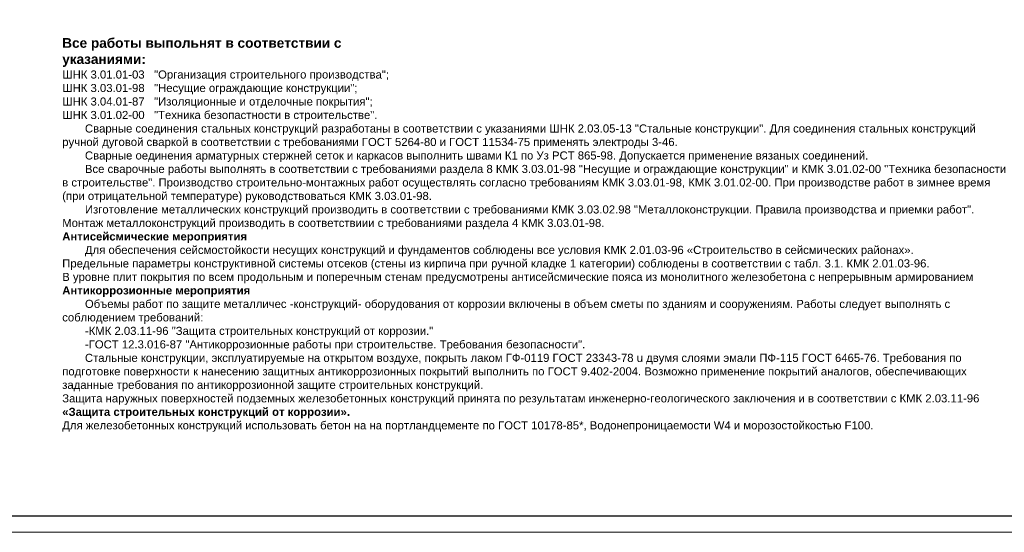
# Model space of a CAD drawing. Header units: millimetres. Extents: x -33345 to 4712671, y -3392 to 121473.
# Tile 20 of 256: x 252475 to 282859, y 44501 to 60335. Entities that reach past the tile are written whole.
import ezdxf

# ---------------------------------------------------------------- set-up
doc = ezdxf.new("R2010")
doc.units = ezdxf.units.MM
doc.layers.add('Lina', color=7, linetype='Continuous', lineweight=20)
doc.styles.add('3077', font='arial.ttf')

# ---------------------------------------------------------------- blocks, each defined once
blk = doc.blocks.new('awe4tD')
at = {"layer": 'Lina', "ltscale": 10}
blk.add_lwpolyline([(-44239015, 22734378), (-44314815, 22734378), (-44314815, 22776378), (-44239015, 22776378)], close=True, dxfattribs=at)
at = {"layer": 'Lina', "lineweight": 30, "ltscale": 10}
blk.add_lwpolyline([(-44239515, 22734878), (-44312815, 22734878), (-44312815, 22775878), (-44239515, 22775878)], close=True, dxfattribs=at)

msp = doc.modelspace()

# ---------------------------------------------------------------- block references
msp.add_blockref('awe4tD', (44564503.28, -22689876.566))

# ---------------------------------------------------------------- texts
at = {"color": 177, "true_color": 0x293189, "insert": (253787.731, 59766.743), "char_height": 350, "width": 29042.1861, "attachment_point": 1, "style": '3077'}
msp.add_mtext('{\\fArial|b1|i0|c204|p34;\\H0.85714x;Все работы выпольнят в соответствии с \\Pуказаниями:\\fArial|b0|i0|c204|p34;\\P\\H0.83334x;ШНК 3.01.01-03   "Организация строительного производства";\\PШНК 3.03.01-98   "Несущие ограждающие конструкции";\\PШНК 3.04.01-87   "Изоляционные и отделочные покрытия";\\PШНК 3.01.02-00   "Техника безопастности в строительстве".\\P\\pxi2,t1;Сварные соединения стальных конструкций разработаны в соответствии с указаниями ШНК 2.03.05-13 "Стальные конструкции". Для соединения стальных конструкций ручной дуговой сваркой в соответствии с требованиями ГОСТ 5264-80 и ГОСТ 11534-75 применять электроды 3-46.\\P\\ptz;Сварные оединения арматурных стержней сеток и каркасов выполнить швами К1 по Уз РСТ 865-98. Допускается применение вязаных соединений.\\PВсе сварочные работы выполнять в соответствии с требованиями раздела 8 КМК 3.03.01-98 "Несущие и ограждающие конструкции" и КМК 3.01.02-00 "Техника безопасности в строительстве". Производство строительно-монтажных работ осуществлять согласно требованиям КМК 3.03.01-98, КМК 3.01.02-00. При производстве работ в зимнее время (при отрицательной температуре) руководствоваться КМК 3.03.01-98.\\PИзготовление металлических конструкций производить в соответствии с требованиями КМК 3.03.02.98 "Металлоконструкции. Правила производства и приемки работ". Монтаж металлоконструкций производить в соответствиии с требованиями раздела 4 КМК 3.03.01-98.\\P\\pi0;\\fArial|b1|i0|c204|p34;Антисейсмические мероприятия\\fArial|b0|i0|c204|p34;\\P\\pi2;Для обеспечения сейсмостойкости несущих конструкций и фундаментов соблюдены все условия КМК 2.01.03-96 «Строительство в сейсмических районах».\\P\\pi0;Предельные параметры конструктивной системы отсеков (стены из кирпича при ручной кладке 1 категории) соблюдены в соответствии с табл. 3.1. КМК 2.01.03-96.\\PВ уровне плит покрытия по всем продольным и поперечным стенам предусмотрены антисейсмические пояса из монолитного железобетона с непрерывным армированием\\fArial|b1|i0|c204|p34;\\PАнтикоррозионные мероприятия\\fArial|b0|i0|c204|p34;\\P\\pi2;Объемы работ по защите металличес -конструкций- оборудования от коррозии включены в объем сметы по зданиям и сооружениям. Работы следует выполнять с соблюдением требований: \\P-КМК 2.03.11-96 "Защита строительных конструкций от коррозии." \\P-ГОСТ 12.3.016-87 "Антикоррозионные работы при строительстве. Требования безопасности". \\PСтальные конструкции, эксплуатируемые на открытом воздухе, покрыть лаком ГФ-0119 ГОСТ 23343-78 u двумя слоями эмали ПФ-115 ГОСТ 6465-76. Требования по подготовке поверхности к нанесению защитных антикоррозионных покрытий выполнить по ГОСТ 9.402-2004. Возможно применение покрытий аналогов, обеспечивающих заданные требования по антикоррозионной защите строительных конструкций.\\P\\pi0;Защита наружных поверхностей подземных железобетонных конструкций принята по результатам инженерно-геологического заключения и в соответствии с КМК 2.03.11-96\\P\\fArial|b1|i0|c204|p34;«Защита строительных конструкций от коррозии».\\fArial|b0|i0|c204|p34;\\PДля железобетонных конструкций использовать бетон на на портландцементе по ГОСТ 10178-85*, Водонепроницаемости W4 и морозостойкостью F100.}', dxfattribs=at)

doc.saveas('drawing.dxf')
